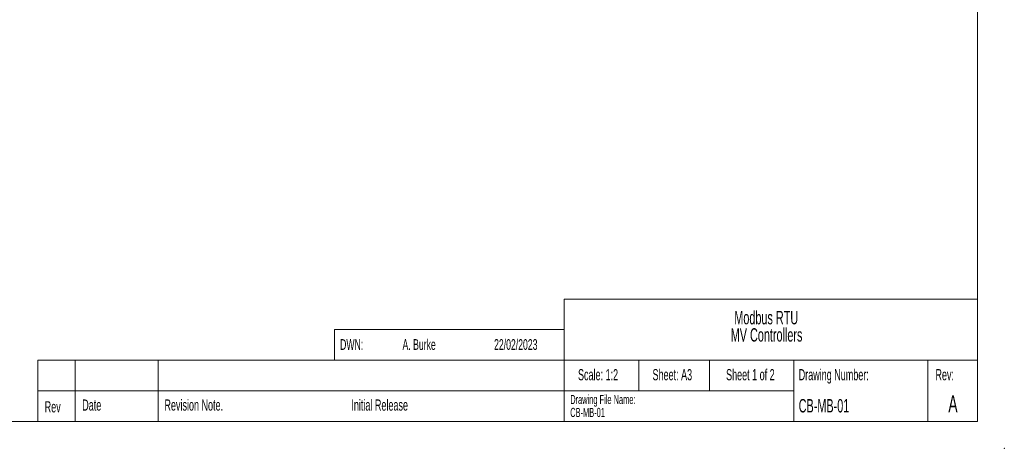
# Model space of a CAD drawing. Header units: millimetres. Extents: x 0 to 420, y 0 to 297.
# Tile 11 of 31: x 163 to 420, y 0 to 112. Entities that reach past the tile are written whole.
import ezdxf

# ---------------------------------------------------------------- set-up
doc = ezdxf.new("R2010")
doc.units = ezdxf.units.MM
doc.header["$PDSIZE"] = -1
doc.styles.add('SLDTEXTSTYLE0', font='TXT', dxfattribs={"width": 0.605})

# ---------------------------------------------------------------- blocks, each defined once
blk = doc.blocks.new('SW_NOTE_0')
at = {"color": 0, "linetype": 'Continuous', "lineweight": 0, "char_height": 3.5, "attachment_point": 2, "style": 'SLDTEXTSTYLE0'}
for s, insert in [('Modbus RTU', (11.43, 4.51)), ('MV Controllers', (11.52, 0))]:
    blk.add_mtext(s, dxfattribs=dict(at, insert=insert))
blk = doc.blocks.new('SW_NOTE_0_1')
at = {"color": 0, "linetype": 'Continuous', "lineweight": 0, "char_height": 2.4, "attachment_point": 1, "style": 'SLDTEXTSTYLE0'}
for s, insert in [('Drawing File Name:', (0, 3.09)), ('CB-MB-01', (0, -0.31))]:
    blk.add_mtext(s, dxfattribs=dict(at, insert=insert))

msp = doc.modelspace()

# ---------------------------------------------------------------- linework, layer by layer
at = {"color": 7, "linetype": 'Continuous', "lineweight": 18}
for p, q in [((413, 290), (413, 7)), ((305, 39), (413, 39)), ((305, 39), (305, 7)), ((245, 31), (245, 23)), ((245, 31), (305, 31)), ((167.56, 23), (167.56, 7)), ((167.56, 23), (245, 23)), ((177.28, 23), (177.28, 7)), ((198.93, 23), (198.93, 7)), ((245, 23), (413, 23)), ((324.5, 23), (324.5, 15)), ((343, 23), (343, 15)), ((365, 15), (365, 23)), ((400, 15), (400, 23)), ((167.56, 15), (245, 15)), ((245, 15), (365, 15)), ((365, 15), (365, 7)), ((400, 15), (400, 7)), ((7, 7), (413, 7))]:
    msp.add_line(p, q, dxfattribs=at)
at = {"color": 7, "linetype": 'Continuous', "lineweight": 0}
msp.add_point((420, 0), dxfattribs=at)

# ---------------------------------------------------------------- block references
for name, p in [('SW_NOTE_0', (346.38, 31.38)), ('SW_NOTE_0_1', (306.61, 10.88))]:
    msp.add_blockref(name, p, dxfattribs=at)

# ---------------------------------------------------------------- texts
at = {"color": 7, "linetype": 'Continuous', "lineweight": 0, "style": 'SLDTEXTSTYLE0'}
for s, insert, char_height, attachment_point in [('DWN:', (246.5, 28.52), 2.8, 1), ('A. Burke', (262.8, 28.52), 2.8, 1), ('22/02/2023', (286.72, 28.52), 2.8, 1), ('Scale: 1:2', (313.88, 20.69), 2.91, 2), ('Sheet: A3', (333.28, 20.69), 2.91, 2), ('Sheet 1 of 2', (353.67, 20.69), 2.9104, 2), ('Drawing Number:', (366.29, 20.69), 2.9104, 1), ('Rev:', (404.43, 20.69), 2.91, 2), ('Revision Note.', (200.61, 12.76), 2.9104, 1), ('Initial Release', (249.44, 12.76), 2.9104, 1), ('CB-MB-01', (366.29, 12.87), 3.5, 1), ('A', (406.59, 13.87), 4.5, 2), ('Rev', (169.33, 12.29), 2.91, 1), ('Date', (179.14, 12.76), 2.91, 1)]:
    msp.add_mtext(s, dxfattribs=dict(at, insert=insert, char_height=char_height, attachment_point=attachment_point))

doc.saveas('drawing.dxf')
